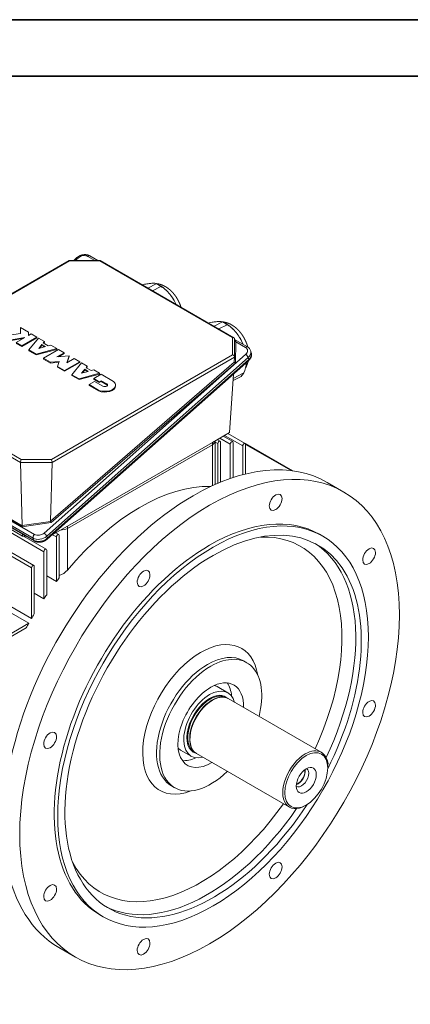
# Model space of a CAD drawing. Header units: millimetres. Extents: x -2791 to 1997, y -1887 to 1428.
# Tile 13 of 19: x -1993 to -1593, y 419 to 1428. Entities that reach past the tile are written whole.
import ezdxf

# ---------------------------------------------------------------- set-up
doc = ezdxf.new("R2010")
doc.units = ezdxf.units.MM
doc.linetypes.add('AM_ISO02W050', pattern=[7.5, 6, -1.5])
doc.linetypes.add('AM_ISO02W050x2', pattern=[3.75, 3, -0.75])
for name, color, linetype, lineweight in [('AM_3', 6, 'AM_ISO02W050', 5), ('AM_6', 2, 'Continuous', 35), ('AM_VIS', 7, 'Continuous', 20)]:
    doc.layers.add(name, color=color, linetype=linetype, lineweight=lineweight)

# ---------------------------------------------------------------- blocks, each defined once
blk = doc.blocks.new('YENI CERCEVE A3 (ANTETSİZ)')
at = {"layer": 'AM_6'}
for p, q in [((410, 287), (0, 287)), ((405, 282), (5, 282))]:
    blk.add_line(p, q, dxfattribs=at)

msp = doc.modelspace()

# ---------------------------------------------------------------- linework, layer by layer
at = {"layer": 'AM_VIS'}
for p, q in [((-2129.245, 1073.406), (-1942.788, 1181.058)), ((-2127.831, 1073.546), (-1942.202, 1180.719)), ((-1942.68, 1181.086), (-1910.93, 1181.086)), ((-1942.202, 1180.719), (-1911.409, 1180.719)), ((-1938.032, 1181.086), (-1934.662, 1184.075)), ((-1936.37, 1181.086), (-1933.221, 1183.879)), ((-1923.49, 1185.261), (-1916.26, 1181.086)), ((-1921.441, 1185.81), (-1913.26, 1181.086)), ((-1911.409, 1180.719), (-1775.277, 1102.124)), ((-1910.823, 1181.058), (-1773.863, 1101.984)), ((-1853.601, 1157.287), (-1862.07, 1152.91)), ((-1857.263, 1150.135), (-1848.793, 1154.512)), ((-1992.584, 1106.333), (-1992.584, 1112.33)), ((-1992.584, 1112.33), (-1984.424, 1107.619)), ((-1785.719, 1118.096), (-1794.188, 1113.718)), ((-1789.38, 1110.943), (-1780.911, 1115.32)), ((-2008.693, 1103.841), (-1992.584, 1106.333)), ((-1988.122, 1102.146), (-2002.031, 1099.994)), ((-1990.054, 1101.031), (-2002.031, 1099.178)), ((-1996.94, 1097.055), (-1988.122, 1102.146)), ((-1975.764, 1102.619), (-1991.17, 1093.724)), ((-1975.764, 1101.803), (-1991.17, 1092.908)), ((-1984.424, 1107.619), (-1984.424, 1104.281)), ((-1984.424, 1104.281), (-1981.533, 1105.95)), ((-1983.823, 1089.482), (-1974.024, 1101.615)), ((-1981.533, 1105.95), (-1975.764, 1102.619)), ((-1975.764, 1101.803), (-1975.764, 1102.619)), ((-1974.024, 1101.615), (-1968.041, 1098.16)), ((-1775.277, 1102.124), (-1775.277, 1084.345)), ((-1773.277, 1100.969), (-1773.277, 1082.234)), ((-1773.277, 1100.267), (-1760.021, 1092.614)), ((-1772.566, 1099.538), (-1773.218, 1099.915)), ((-1991.17, 1093.724), (-1996.94, 1097.055)), ((-1991.17, 1092.908), (-1996.94, 1096.239)), ((-1991.17, 1092.908), (-1991.17, 1093.724)), ((-1983.823, 1088.666), (-1983.823, 1089.482)), ((-1976.447, 1085.224), (-1983.823, 1089.482)), ((-1955.433, 1090.881), (-1976.447, 1085.224)), ((-1955.433, 1090.065), (-1976.447, 1084.407)), ((-1970.623, 1094.963), (-1973.829, 1090.994)), ((-1973.829, 1090.994), (-1966.954, 1092.845)), ((-1970.623, 1094.147), (-1972.986, 1091.221)), ((-1970.623, 1094.147), (-1970.623, 1094.963)), ((-1966.954, 1092.845), (-1970.623, 1094.963)), ((-1967.919, 1092.585), (-1970.623, 1094.147)), ((-1968.041, 1098.16), (-1969.264, 1096.646)), ((-1969.264, 1096.646), (-1964.04, 1093.629)), ((-1969.094, 1080.978), (-1953.687, 1089.873)), ((-1968.041, 1097.344), (-1968.814, 1096.386)), ((-1968.041, 1097.344), (-1968.041, 1098.16)), ((-1964.04, 1093.629), (-1961.416, 1094.336)), ((-1961.416, 1094.336), (-1955.433, 1090.881)), ((-1955.433, 1090.065), (-1955.433, 1090.881)), ((-1953.687, 1089.873), (-1947.918, 1086.542)), ((-1772.43, 1076.091), (-1772.132, 1097.875)), ((-1772.132, 1097.875), (-1762.07, 1092.065)), ((-1976.447, 1084.407), (-1983.823, 1088.666)), ((-1976.447, 1084.407), (-1976.447, 1085.224)), ((-1969.094, 1080.162), (-1969.094, 1080.978)), ((-1961.94, 1076.848), (-1969.094, 1080.978)), ((-1961.94, 1076.031), (-1969.094, 1080.162)), ((-1761.901, 1084.968), (-1968.364, 901.887)), ((-1965.694, 898.613), (-1759.231, 1081.694)), ((-1758.682, 1079.645), (-1965.145, 896.564)), ((-1775.277, 1084.345), (-1960.906, 977.172)), ((-1960.079, 974.301), (-1773.28, 1082.149)), ((-1947.918, 1086.542), (-1955.242, 1082.314)), ((-1955.242, 1082.314), (-1942.789, 1083.581)), ((-1947.918, 1085.726), (-1953.525, 1082.488)), ((-1947.918, 1085.726), (-1947.918, 1086.542)), ((-1942.789, 1083.581), (-1944.985, 1076.391)), ((-1944.985, 1076.391), (-1937.66, 1080.62)), ((-1942.789, 1082.765), (-1944.682, 1076.566)), ((-1942.789, 1082.765), (-1942.789, 1083.581)), ((-1937.66, 1080.62), (-1931.891, 1077.289)), ((-1773.608, 1077.119), (-1773.28, 1082.149)), ((-1759.231, 1081.694), (-1758.682, 1079.645)), ((-1756.643, 1088.365), (-1756.094, 1086.316)), ((-1968.519, 882.842), (-2303.405, 1076.188)), ((-1965.276, 895.544), (-1758.813, 1078.625)), ((-1952.848, 1077.773), (-1961.94, 1076.848)), ((-1953.106, 1076.931), (-1961.94, 1076.031)), ((-1961.94, 1076.031), (-1961.94, 1076.848)), ((-1773.6, 1076.981), (-1961.745, 913.958)), ((-1961.151, 912.569), (-1772.43, 1076.091)), ((-1954.451, 1072.524), (-1952.848, 1077.773)), ((-1947.297, 1068.394), (-1954.451, 1072.524)), ((-1954.451, 1071.708), (-1954.451, 1072.524)), ((-1947.297, 1067.578), (-1954.451, 1071.708)), ((-1931.891, 1077.289), (-1947.297, 1068.394)), ((-1931.891, 1076.473), (-1947.297, 1067.578)), ((-1939.944, 1064.148), (-1930.145, 1076.281)), ((-1931.891, 1076.473), (-1931.891, 1077.289)), ((-1930.145, 1076.281), (-1924.162, 1072.827)), ((-1926.744, 1069.629), (-1929.95, 1065.66)), ((-1926.744, 1068.813), (-1926.744, 1069.629)), ((-1923.075, 1067.511), (-1926.744, 1069.629)), ((-1924.162, 1072.827), (-1925.385, 1071.312)), ((-1925.385, 1071.312), (-1920.16, 1068.296)), ((-1924.162, 1072.01), (-1924.935, 1071.052)), ((-1924.162, 1072.01), (-1924.162, 1072.827)), ((-1920.16, 1068.296), (-1917.537, 1069.002)), ((-1917.537, 1069.002), (-1911.554, 1065.548)), ((-1981.247, 866.217), (-2316.132, 1059.563)), ((-1978.832, 868.766), (-2313.718, 1062.112)), ((-1947.297, 1067.578), (-1947.297, 1068.394)), ((-1932.568, 1059.89), (-1939.944, 1064.148)), ((-1939.944, 1063.332), (-1939.944, 1064.148)), ((-1932.568, 1059.074), (-1939.944, 1063.332)), ((-1911.554, 1065.548), (-1932.568, 1059.89)), ((-1911.554, 1064.731), (-1932.568, 1059.074)), ((-1932.568, 1059.074), (-1932.568, 1059.89)), ((-1929.95, 1065.66), (-1923.075, 1067.511)), ((-1926.744, 1068.813), (-1929.107, 1065.887)), ((-1924.04, 1067.251), (-1926.744, 1068.813)), ((-1917.511, 1060.092), (-1909.808, 1064.539)), ((-1911.855, 1056.827), (-1917.511, 1060.092)), ((-1917.511, 1059.275), (-1917.511, 1060.092)), ((-1911.855, 1056.01), (-1917.511, 1059.275)), ((-1911.554, 1064.731), (-1911.554, 1065.548)), ((-1909.808, 1064.539), (-1897.117, 1057.212)), ((-1778.305, 1005.053), (-1774.411, 1064.793)), ((-1774.853, 1058.016), (-1766.429, 1062.37)), ((-1763.807, 1065.909), (-1774.706, 1060.276)), ((-2129.828, 1053.572), (-1992.527, 974.301)), ((-1991.699, 977.172), (-2127.831, 1055.768)), ((-1922.33, 1053.979), (-1916.55, 1057.316)), ((-1922.33, 1053.162), (-1922.33, 1053.979)), ((-1912.524, 1048.317), (-1922.33, 1053.979)), ((-1912.524, 1047.501), (-1922.33, 1053.162)), ((-1916.55, 1057.316), (-1908.009, 1052.385)), ((-1909.932, 1057.937), (-1911.855, 1056.827)), ((-1909.932, 1057.12), (-1911.855, 1056.01)), ((-1911.855, 1056.01), (-1911.855, 1056.827)), ((-1904.162, 1054.606), (-1909.932, 1057.937)), ((-1909.932, 1057.12), (-1909.932, 1057.937)), ((-1904.162, 1053.789), (-1909.932, 1057.12)), ((-1904.162, 1053.789), (-1904.162, 1054.606)), ((-1895.046, 1052.679), (-1895.046, 1053.495)), ((-1912.524, 1047.501), (-1912.524, 1048.317)), ((-2318.912, 1002.873), (-1984.026, 809.527)), ((-1981.247, 814.341), (-2316.132, 1007.687)), ((-1795.987, 994.845), (-1778.305, 1005.053)), ((-1777.6, 993.069), (-1788.331, 999.265)), ((-1775.186, 995.617), (-1784.917, 1001.236)), ((-1764.872, 991.141), (-1783.637, 1001.975)), ((-1762.458, 993.69), (-1780.223, 1003.946)), ((-2141.015, 989.835), (-1979.595, 896.639)), ((-1978.095, 900.505), (-2139.515, 993.701)), ((-1795.991, 992.397), (-1944.483, 906.665)), ((-1795.987, 994.845), (-1944.479, 909.112)), ((-1795.991, 992.397), (-1795.987, 994.845)), ((-1795.991, 950.399), (-1795.991, 992.397)), ((-1793.062, 996.473), (-1793.062, 996.533)), ((-1793.062, 951.718), (-1793.062, 996.476)), ((-1790.328, 993.482), (-1793.062, 995.061)), ((-1787.914, 996.031), (-1790.923, 997.768)), ((-1790.328, 993.482), (-1790.328, 952.903)), ((-1787.499, 954.08), (-1787.499, 995.115)), ((-1777.6, 993.069), (-1777.6, 957.812)), ((-1774.771, 958.766), (-1774.771, 994.702)), ((-1764.872, 991.141), (-1764.872, 961.699)), ((-1713.942, 965.679), (-1762.458, 993.69)), ((-1715.438, 965.867), (-1762.044, 992.774)), ((-1762.044, 962.42), (-1762.044, 992.774)), ((-1979.046, 894.59), (-2140.466, 987.786)), ((-2139.917, 987.004), (-1978.497, 893.809)), ((-2126.323, 986.318), (-1990.967, 908.171)), ((-1990.734, 909.471), (-2125.51, 987.284)), ((-2124.803, 976.476), (-1990.445, 898.904)), ((-1990.738, 909.534), (-1992.527, 974.301)), ((-1992.527, 974.301), (-1960.079, 974.301)), ((-1960.906, 977.172), (-1991.699, 977.172)), ((-1961.745, 913.958), (-1960.079, 974.301)), ((-1661.313, 943.96), (-1678.284, 953.758)), ((-1990.967, 908.171), (-1961.151, 912.569)), ((-1961.725, 913.813), (-1990.738, 909.534)), ((-1960.228, 900.02), (-1944.479, 909.112)), ((-1944.483, 906.665), (-1944.479, 909.112)), ((-1990.445, 898.904), (-1990.496, 900.736)), ((-1990.445, 898.904), (-1987.323, 898.904)), ((-1966.105, 885.39), (-1989.511, 898.904)), ((-1965.694, 898.613), (-1965.145, 896.564)), ((-1955.791, 897.952), (-1959.8, 900.267)), ((-1953.377, 900.501), (-1956.386, 902.238)), ((-1955.791, 897.952), (-1955.791, 852.292)), ((-1952.962, 855.951), (-1952.962, 899.585)), ((-1944.483, 863.88), (-1944.483, 906.665)), ((-1682.778, 898.618), (-1686.313, 900.659)), ((-1979.595, 896.639), (-1979.046, 894.59)), ((-1968.519, 882.842), (-1968.519, 834.553)), ((-1965.69, 838.688), (-1965.69, 884.475)), ((-1978.418, 819.081), (-1978.418, 867.85)), ((-1981.247, 866.217), (-1981.247, 814.341)), ((-1955.791, 852.292), (-1965.69, 858.008)), ((-1968.519, 834.553), (-1978.418, 840.269)), ((-1984.026, 809.527), (-2028.952, 783.589)), ((-2028.952, 780.323), (-1986.717, 804.707)), ((-1760.724, 769.162), (-1763.977, 771.04)), ((-1780.063, 738.279), (-1791.023, 744.607)), ((-1786.188, 733.842), (-1785.611, 733.838)), ((-1782.088, 733.328), (-1782.289, 733.445)), ((-1684.629, 677.407), (-1779.735, 732.316)), ((-1817.563, 673.328), (-1828.523, 679.655)), ((-1816.783, 680.85), (-1816.491, 680.353)), ((-1814.288, 677.556), (-1814.489, 677.673)), ((-1717.129, 621.115), (-1812.235, 676.025)), ((-1677.898, 661.304), (-1677.898, 662.529)), ((-1834.638, 641.138), (-1837.892, 643.016)), ((-1699.818, 623.337), (-1700.879, 622.725)), ((-1907.778, 508.907), (-1911.313, 510.948)), ((-1936.313, 467.647), (-1953.284, 477.444))]:
    msp.add_line(p, q, dxfattribs=at)
for centre, radius, start, end in [((-1867.499, 1125.245), 35.006, 43.353025, 67.226869), ((-1877.563, 1115.56), 49.028, 24.858685, 35.041199), ((-1799.617, 1086.053), 35.006, 43.353025, 67.226869), ((-1809.748, 1076.328), 49.107, 22.516387, 35.034595), ((-1763.396, 1086.438), 7.029, 15.920003, 61.342306), ((-1793.441, 1078.796), 32.321, 336.496981, 355.944983), ((-1779.569, 1082.45), 20.853, 327.226382, 348.677314), ((-1956.668, 873.867), 15.751, 283.630306, 320.661372)]:
    msp.add_arc(centre, radius, start, end, dxfattribs=at)
for centre, major_axis, ratio, start_param, end_param in [((-1942.202, 1179.086), (-0.534, 1.993), 0.31783725, 5.58274637, 6.36814453), ((-1932.672, 1181.83), (1.99, -2.245), 0.40824829, 2.25551553, 3.14159265), ((-1928.271, 1181.021), (6.761, 1.812), 0.70710678, 0.61547971, 2.18627604), ((-1922.941, 1183.212), (1.5, 2.598), 0.57735027, 0, 1.04719755), ((-1911.409, 1179.086), (0.534, 1.993), 0.31783725, 6.19822608, 6.98362424), ((-1852.407, 1128.556), (-15.085, 29.187), 0.60677521, 5.4217155, 5.62903319), ((-1784.524, 1089.364), (-15.085, 29.187), 0.60677521, 5.4217155, 5.62903319), ((-1775.277, 1100.491), (-1.848, -1.067), 0.71743894, 2.74889357, 4.3196899), ((-1772.518, 1096.365), (0.427, -3.686), 0.16312175, 1.97378629, 2.58873961), ((-1772.315, 1098.558), (1, -0.014), 0.69339286, 3.4287827, 4.90592728), ((-1761.521, 1090.016), (1.5, 2.598), 0.57735027, 0, 1.04719755), ((-1766.851, 1087.825), (6.761, 1.812), 0.70710678, 5.32786869, 6.89866502), ((-1775.277, 1082.712), (-1.848, 1.067), 0.71743894, 3.48193186, 5.10508806), ((-1761.352, 1082.919), (1.99, -2.245), 0.40824829, 0.6847192, 2.25551553), ((-1766.302, 1085.776), (9.659, 2.588), 0.70710678, 5.32786869, 6.28318531), ((-1760.803, 1080.87), (1.99, -2.245), 0.40824829, 0, 0.6847192), ((-1765.753, 1083.727), (9.659, 2.588), 0.70710678, 5.32786869, 6.28318531), ((-1772.599, 1077.808), (-0.915, -0.991), 0.4309466, 5.79388643, 5.97879714), ((-1772.613, 1076.774), (-0.963, 0.448), 0.56441004, 0.39087235, 2.01224288), ((-1784.524, 1089.364), (-15.085, 29.187), 0.60677521, 3.3273204, 3.53463809), ((-1906.086, 1053.495), (11.04, 0), 0.57735027, 4.08978187, 6.90579242), ((-1906.086, 1052.679), (11.04, 0), 0.57735027, 4.08978187, 6.28318531), ((-1906.086, 1053.495), (2.72, 0), 0.57735027, 3.92699082, 7.06858347), ((-1906.086, 1052.679), (2.72, 0), 0.57735027, 0.26300546, 0.78539816), ((-1798.813, 705.803), (137.5, 238.157), 0.57735027, 0.7853981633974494, 7.068583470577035), ((-1803.062, 996.48), (10, 0), 0.57735027, 5.49778714, 6.28195117), ((-1788.914, 994.299), (1, 1.732), 0.57735027, 5.49778714, 8.6393798), ((-1776.186, 993.885), (1, 1.732), 0.57735027, 5.49778714, 8.6393798), ((-1763.458, 991.958), (1, 1.732), 0.57735027, 5.49778714, 8.6393798), ((-1991.699, 975.539), (0.534, 1.993), 0.31783725, 0.70043894, 2.32359514), ((-1960.906, 975.539), (-0.534, 1.993), 0.31783725, 3.95959017, 5.58274637), ((-1815.784, 715.601), (137.5, 238.157), 0.57735027, 0, 0.78539816), ((-1870.237, 747.04), (111, 192.258), 0.57735027, 0.30413188, 1.27806015), ((-1815.784, 715.601), (137.5, 238.157), 0.57735027, 0.78539816, 3.14159265), ((-1795.278, 703.762), (112.5, 194.856), 0.57735027, 0.7853981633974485, 7.068583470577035), ((-1731.164, 933.447), (4.625, 8.011), 0.57735027, 0.7853981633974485, 7.068583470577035), ((-1798.813, 705.803), (112.5, 194.856), 0.57735027, 0, 0.78539816), ((-1991.15, 908.854), (0.197, 1.032), 0.3684786, 4.06120242, 5.42255924), ((-1989.74, 909.062), (0.901, -0.78), 0.55196131, 3.60933465, 3.68617671), ((-1960.324, 914.127), (-1.414, -0.263), 0.55367989, 6.16477367, 6.34794533), ((-1961.334, 913.252), (-0.434, 0.946), 0.15340804, 0.86666203, 2.30486091), ((-1795.278, 703.762), (107.33, 185.901), 0.57735027, 4.81089521, 7.06858347), ((-1977.546, 898.456), (1.5, 2.598), 0.57735027, 1.04719755, 2.61799388), ((-1972.765, 902.695), (9.659, 2.588), 0.70710678, 3.75707236, 5.32786869), ((-1973.314, 904.744), (6.761, 1.812), 0.70710678, 3.75707236, 5.32786869), ((-1967.815, 899.838), (1.99, -2.245), 0.40824829, 0.6847192, 2.25551553), ((-1954.377, 898.769), (1, 1.732), 0.57735027, 5.49778714, 8.6393798), ((-1951.554, 910.748), (10, 0), 0.57735027, 4.70312176, 5.49778714), ((-1808.005, 711.111), (102.33, 177.241), 0.57735027, 4.87186398, 6.63036153), ((-1972.216, 900.646), (9.659, 2.588), 0.70710678, 3.75707236, 5.32786869), ((-1976.997, 896.407), (1.5, 2.598), 0.57735027, 2.61799388, 3.14159265), ((-1798.813, 705.803), (112.5, 194.856), 0.57735027, 0.78539816, 3.14159265), ((-1967.266, 897.789), (1.99, -2.245), 0.40824829, 0, 0.6847192), ((-1800.934, 707.028), (107.33, 185.901), 0.57735027, 4.8544392, 6.25682964), ((-1635.493, 878.211), (4.625, 8.011), 0.57735027, 0.7853981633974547, 7.068583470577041), ((-1967.105, 883.658), (1, 1.732), 0.57735027, 5.49778714, 8.6393798), ((-1795.278, 703.762), (107.33, 185.901), 0.57735027, 0.78539816, 4.61388275), ((-1979.832, 867.034), (1, 1.732), 0.57735027, 5.49778714, 8.6393798), ((-1866.463, 855.332), (4.625, 8.011), 0.57735027, 0.7853981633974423, 7.068583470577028), ((-1871.645, 747.853), (111, 192.258), 0.57735027, 1.32993038, 1.35113268), ((-1871.645, 747.853), (111, 192.258), 0.57735027, 1.42777362, 1.45047185), ((-1871.645, 747.853), (111, 192.258), 0.57735027, 1.53340657, 1.55827574), ((-1871.645, 747.853), (111, 192.258), 0.57735027, 1.58331691, 1.60818609), ((-1808.005, 711.111), (41.957, 72.672), 0.57735027, 5.66633671, 7.06858347), ((-1808.005, 711.111), (41.957, 72.672), 0.57735027, 0.78539816, 3.75844125), ((-1800.934, 707.028), (36.957, 64.012), 0.57735027, 0, 0.78539816), ((-1800.934, 707.028), (36.957, 64.012), 0.57735027, 0.78539816, 3.14159265), ((-1797.681, 705.15), (36.957, 64.012), 0.57735027, 5.16765122, 7.06858347), ((-1797.681, 705.15), (36.957, 64.012), 0.57735027, 0.78539816, 4.25712674), ((-1797.681, 705.15), (23.75, 41.136), 0.57735027, 5.4659096, 7.06858347), ((-1809.773, 712.131), (23.75, 41.136), 0.57735027, 5.59009543, 6.02577963), ((-1797.681, 705.15), (23.75, 41.136), 0.57735027, 0.78539816, 3.95886836), ((-1798.813, 705.803), (18.75, 32.476), 0.57735027, 0.78539816, 3.66390748), ((-1798.813, 705.803), (18.75, 32.476), 0.57735027, 5.76087049, 7.06858347), ((-1798.813, 705.803), (16.4, 28.406), 0.57735027, 6.14371053, 7.06858347), ((-1809.773, 712.131), (18.75, 32.476), 0.57735027, 0, 0.14668869), ((-1798.813, 705.803), (16.4, 28.406), 0.57735027, 0.78539816, 3.28106743), ((-1798.389, 705.559), (16.1, 27.886), 0.57735027, 0.78539816, 3.14159265), ((-1795.985, 704.171), (16.25, 28.146), 0.57735027, 0.78539816, 3.14159265), ((-1796.466, 704.448), (16.1, 27.886), 0.57735027, 0.78539816, 2.82452423), ((-1798.389, 705.559), (16.1, 27.886), 0.57735027, 0, 0.78539816), ((-1796.466, 704.448), (16.1, 27.886), 0.57735027, 0.31706843, 0.78539816), ((-1795.985, 704.171), (16.25, 28.146), 0.57735027, 0, 0.78539816), ((-1635.493, 721.982), (4.625, 8.011), 0.57735027, 0.7853981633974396, 7.068583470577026), ((-1962.133, 689.625), (4.625, 8.011), 0.57735027, 0.7853981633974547, 7.068583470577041), ((-1809.773, 712.131), (18.75, 32.476), 0.57735027, 2.99490397, 3.14159265), ((-1700.879, 649.261), (16.25, 28.146), 0.57735027, 0.78539816, 3.92699082), ((-1699.818, 648.649), (15.5, 26.847), 0.57735027, 0.7853981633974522, 7.068583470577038), ((-1700.879, 649.261), (16.25, 28.146), 0.57735027, 5.49778714, 7.06858347), ((-1809.773, 712.131), (23.75, 41.136), 0.57735027, 3.39899833, 3.83468253), ((-1683.908, 669.265), (-4.5, 7.794), 0.57735027, 3.58679898, 5.0778496), ((-1699.818, 648.649), (7.27, 12.592), 0.57735027, 0.7853981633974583, 7.068583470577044), ((-1704.768, 651.506), (5.25, 9.093), 0.57735027, 3.12638398, 6.29839398), ((-1708.303, 653.548), (5.25, 9.093), 0.57735027, 3.69344404, 5.73133392), ((-1708.303, 653.548), (5, 8.66), 0.57735027, 3.92699082, 5.7360082), ((-1708.303, 653.548), (5, 8.66), 0.57735027, 3.68876976, 3.92699082), ((-1808.005, 711.111), (102.33, 177.241), 0.57735027, 2.79441643, 4.55291398), ((-1800.934, 707.028), (107.33, 185.901), 0.57735027, 3.16794832, 4.57205412), ((-1731.164, 556.275), (4.625, 8.011), 0.57735027, 0.7853981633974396, 7.068583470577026), ((-1962.133, 533.396), (4.625, 8.011), 0.57735027, 0.785398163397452, 7.068583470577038), ((-1866.463, 478.16), (4.625, 8.011), 0.57735027, 0.7853981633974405, 7.068583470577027)]:
    msp.add_ellipse(centre, major_axis=major_axis, ratio=ratio, start_param=start_param, end_param=end_param, dxfattribs=at)
for points, degree in [([(-1934.662, 1184.075), (-1934.499, 1184.216), (-1934.333, 1184.355), (-1934.164, 1184.49), (-1933.992, 1184.622), (-1933.818, 1184.751), (-1933.64, 1184.877), (-1933.461, 1184.999), (-1933.278, 1185.118), (-1933.094, 1185.234), (-1932.907, 1185.346), (-1932.717, 1185.456), (-1932.526, 1185.561), (-1932.333, 1185.664), (-1932.137, 1185.763), (-1931.94, 1185.859), (-1931.741, 1185.951), (-1931.54, 1186.04), (-1931.337, 1186.125), (-1931.133, 1186.207), (-1930.927, 1186.285), (-1930.72, 1186.36), (-1930.512, 1186.432), (-1930.302, 1186.499), (-1930.091, 1186.563), (-1929.879, 1186.624), (-1929.666, 1186.681), (-1929.453, 1186.734), (-1929.238, 1186.784), (-1929.022, 1186.83), (-1928.806, 1186.872), (-1928.589, 1186.91), (-1928.372, 1186.945), (-1928.154, 1186.976), (-1927.936, 1187.003), (-1927.718, 1187.027), (-1927.499, 1187.046), (-1927.28, 1187.062), (-1927.062, 1187.073), (-1926.843, 1187.081), (-1926.624, 1187.085), (-1926.406, 1187.085), (-1926.188, 1187.08), (-1925.97, 1187.072), (-1925.752, 1187.06), (-1925.535, 1187.044), (-1925.319, 1187.023), (-1925.104, 1186.999), (-1924.889, 1186.97), (-1924.675, 1186.937), (-1924.462, 1186.9), (-1924.25, 1186.858), (-1924.039, 1186.813), (-1923.829, 1186.763), (-1923.621, 1186.708), (-1923.414, 1186.649), (-1923.208, 1186.586), (-1923.004, 1186.518), (-1922.802, 1186.446), (-1922.601, 1186.369), (-1922.402, 1186.288), (-1922.206, 1186.202), (-1922.011, 1186.111), (-1921.819, 1186.015), (-1921.629, 1185.915), (-1921.441, 1185.81)], 1), ([(-1952.958, 858.567), (-1952.959, 858.566), (-1952.961, 858.566), (-1952.962, 858.566)], 3)]:
    msp.add_open_spline(points, degree=degree, dxfattribs=at)
for points, degree, knots in [([(-1867.823, 1156.231), (-1867.459, 1156.315), (-1867.099, 1156.395), (-1865.874, 1156.656), (-1865.027, 1156.818), (-1862.585, 1157.242), (-1861.089, 1157.441), (-1858.556, 1157.702), (-1857.279, 1157.787), (-1855.673, 1157.779), (-1855.19, 1157.754), (-1854.379, 1157.646), (-1854.053, 1157.563), (-1853.758, 1157.412), (-1853.694, 1157.372), (-1853.627, 1157.313), (-1853.614, 1157.3), (-1853.601, 1157.287)], 3, [30.73356904, 30.73356904, 30.73356904, 30.73356904, 31.97469453, 31.97469453, 34.9857583, 34.9857583, 41.00788583, 41.00788583, 47.03001336, 47.03001336, 50.04107712, 50.04107712, 53.05214089, 53.05214089, 53.98554253, 53.98554253, 54.23192194, 54.23192194, 54.23192194, 54.23192194]), ([(-1853.689, 1157.397), (-1853.58, 1157.39), (-1853.27, 1157.366), (-1852.962, 1157.336), (-1852.655, 1157.301), (-1852.349, 1157.262), (-1852.045, 1157.218), (-1851.742, 1157.169), (-1851.441, 1157.116), (-1851.142, 1157.058), (-1850.844, 1156.996), (-1850.482, 1156.915), (-1850.123, 1156.827), (-1849.766, 1156.734), (-1849.412, 1156.634), (-1849.06, 1156.529), (-1848.712, 1156.418), (-1848.365, 1156.302), (-1848.022, 1156.18), (-1847.681, 1156.053), (-1847.342, 1155.921), (-1847.007, 1155.784), (-1846.674, 1155.642), (-1846.343, 1155.495), (-1846.016, 1155.344), (-1845.691, 1155.188), (-1845.368, 1155.027), (-1845.048, 1154.862), (-1844.731, 1154.693), (-1844.416, 1154.519), (-1844.104, 1154.342), (-1843.73, 1154.121), (-1843.359, 1153.895), (-1842.992, 1153.663), (-1842.629, 1153.425), (-1842.269, 1153.182), (-1841.913, 1152.933), (-1841.561, 1152.679), (-1841.212, 1152.42), (-1840.867, 1152.156), (-1840.526, 1151.887), (-1840.188, 1151.613), (-1839.853, 1151.334), (-1839.522, 1151.051), (-1839.195, 1150.763), (-1838.871, 1150.47), (-1838.551, 1150.173), (-1838.234, 1149.871), (-1837.921, 1149.566), (-1837.611, 1149.256), (-1837.306, 1148.941), (-1836.988, 1148.607), (-1836.675, 1148.268), (-1836.365, 1147.925), (-1836.06, 1147.578), (-1835.758, 1147.227), (-1835.461, 1146.871), (-1835.168, 1146.512), (-1834.878, 1146.149), (-1834.593, 1145.781), (-1834.312, 1145.411), (-1834.036, 1145.036), (-1833.763, 1144.658), (-1833.495, 1144.277), (-1833.231, 1143.892), (-1832.972, 1143.504), (-1832.716, 1143.112), (-1832.466, 1142.718), (-1832.219, 1142.32), (-1831.977, 1141.92), (-1831.74, 1141.516), (-1831.509, 1141.113), (-1831.282, 1140.707), (-1831.06, 1140.299), (-1830.843, 1139.888), (-1830.63, 1139.475), (-1830.422, 1139.06), (-1830.219, 1138.642), (-1830.02, 1138.222), (-1829.827, 1137.8), (-1829.638, 1137.376), (-1829.454, 1136.949), (-1829.275, 1136.521), (-1829.101, 1136.092), (-1828.932, 1135.66), (-1828.768, 1135.227), (-1828.609, 1134.792), (-1828.455, 1134.356), (-1828.307, 1133.918), (-1828.163, 1133.479), (-1828.108, 1133.301)], 1, [1.16395706, 1.16395706, 1.16817677, 1.18023826, 1.19229975, 1.20436124, 1.21642273, 1.22848421, 1.2405457, 1.25260719, 1.26466868, 1.27673016, 1.29147065, 1.30621113, 1.32095161, 1.3356921, 1.35043258, 1.36517306, 1.37991355, 1.39465403, 1.40939451, 1.424135, 1.43887548, 1.45361596, 1.46835645, 1.48309693, 1.49783741, 1.51257789, 1.52731838, 1.54205886, 1.55679934, 1.57153983, 1.5893748, 1.60720977, 1.62504475, 1.64287972, 1.6607147, 1.67854967, 1.69638464, 1.71421962, 1.73205459, 1.74988956, 1.76772454, 1.78555951, 1.80339449, 1.82122946, 1.83906443, 1.85689941, 1.87473438, 1.89256935, 1.91040433, 1.9282393, 1.94696807, 1.96569683, 1.98442559, 2.00315436, 2.02188312, 2.04061189, 2.05934065, 2.07806941, 2.09679818, 2.11552694, 2.13425571, 2.15298447, 2.17171324, 2.190442, 2.20917076, 2.22789953, 2.24662829, 2.26535706, 2.28408582, 2.30281458, 2.32139343, 2.33997227, 2.35855112, 2.37712996, 2.3957088, 2.41428765, 2.43286649, 2.45144533, 2.47002418, 2.48860302, 2.50718186, 2.52576071, 2.54433955, 2.5629184, 2.58149724, 2.60007608, 2.61865493, 2.63723377, 2.65581261, 2.6633139, 2.6633139]), ([(-1848.793, 1154.512), (-1848.715, 1154.472), (-1848.637, 1154.432), (-1848.267, 1154.238), (-1847.984, 1154.079), (-1846.858, 1153.41), (-1846.007, 1152.812), (-1844.348, 1151.494), (-1843.54, 1150.774), (-1841.216, 1148.514), (-1839.801, 1146.874), (-1837.417, 1143.775), (-1836.221, 1142.021), (-1834.734, 1139.328), (-1834.29, 1138.421), (-1833.771, 1137.153), (-1833.632, 1136.785), (-1833.508, 1136.42)], 3, [27.78384972, 27.78384972, 27.78384972, 27.78384972, 28.03022913, 28.03022913, 28.96363077, 28.96363077, 31.97469453, 31.97469453, 34.9857583, 34.9857583, 41.00788583, 41.00788583, 47.03001336, 47.03001336, 50.04107712, 50.04107712, 51.28220261, 51.28220261, 51.28220261, 51.28220261]), ([(-1799.94, 1117.039), (-1799.577, 1117.123), (-1799.216, 1117.203), (-1797.992, 1117.464), (-1797.145, 1117.626), (-1794.703, 1118.05), (-1793.206, 1118.25), (-1790.674, 1118.51), (-1789.397, 1118.596), (-1787.791, 1118.587), (-1787.308, 1118.562), (-1786.497, 1118.454), (-1786.17, 1118.371), (-1785.876, 1118.221), (-1785.812, 1118.18), (-1785.745, 1118.121), (-1785.731, 1118.109), (-1785.719, 1118.096)], 3, [30.73356904, 30.73356904, 30.73356904, 30.73356904, 31.97469453, 31.97469453, 34.9857583, 34.9857583, 41.00788583, 41.00788583, 47.03001336, 47.03001336, 50.04107712, 50.04107712, 53.05214089, 53.05214089, 53.98554253, 53.98554253, 54.23192194, 54.23192194, 54.23192194, 54.23192194]), ([(-1785.807, 1118.205), (-1785.698, 1118.198), (-1785.388, 1118.174), (-1785.08, 1118.144), (-1784.772, 1118.109), (-1784.467, 1118.07), (-1784.163, 1118.026), (-1783.86, 1117.977), (-1783.559, 1117.924), (-1783.259, 1117.867), (-1782.962, 1117.805), (-1782.6, 1117.723), (-1782.24, 1117.636), (-1781.884, 1117.542), (-1781.53, 1117.443), (-1781.178, 1117.337), (-1780.829, 1117.226), (-1780.483, 1117.11), (-1780.139, 1116.988), (-1779.799, 1116.861), (-1779.46, 1116.729), (-1779.125, 1116.592), (-1778.792, 1116.45), (-1778.461, 1116.303), (-1778.134, 1116.152), (-1777.808, 1115.996), (-1777.486, 1115.835), (-1777.166, 1115.67), (-1776.849, 1115.501), (-1776.534, 1115.327), (-1776.222, 1115.15), (-1775.848, 1114.929), (-1775.477, 1114.703), (-1775.11, 1114.471), (-1774.747, 1114.233), (-1774.387, 1113.99), (-1774.031, 1113.741), (-1773.679, 1113.488), (-1773.33, 1113.229), (-1772.985, 1112.964), (-1772.643, 1112.695), (-1772.305, 1112.421), (-1771.971, 1112.143), (-1771.64, 1111.859), (-1771.313, 1111.571), (-1770.989, 1111.278), (-1770.669, 1110.981), (-1770.352, 1110.68), (-1770.039, 1110.374), (-1769.729, 1110.064), (-1769.423, 1109.75), (-1769.106, 1109.415), (-1768.792, 1109.077), (-1768.483, 1108.734), (-1768.177, 1108.386), (-1767.876, 1108.035), (-1767.579, 1107.679), (-1767.285, 1107.32), (-1766.996, 1106.957), (-1766.711, 1106.59), (-1766.43, 1106.219), (-1766.154, 1105.844), (-1765.881, 1105.466), (-1765.613, 1105.085), (-1765.349, 1104.7), (-1765.089, 1104.312), (-1764.834, 1103.92), (-1764.583, 1103.526), (-1764.337, 1103.128), (-1764.095, 1102.728), (-1763.857, 1102.324), (-1763.626, 1101.921), (-1763.4, 1101.516), (-1763.178, 1101.107), (-1762.961, 1100.697), (-1762.748, 1100.283), (-1762.54, 1099.868), (-1762.337, 1099.45), (-1762.138, 1099.03), (-1761.944, 1098.608), (-1761.755, 1098.184), (-1761.571, 1097.758), (-1761.392, 1097.33), (-1761.218, 1096.9), (-1761.049, 1096.468), (-1760.885, 1096.035), (-1760.726, 1095.6), (-1760.573, 1095.164), (-1760.424, 1094.726), (-1760.281, 1094.287), (-1760.143, 1093.847), (-1760.01, 1093.403), (-1759.883, 1092.959), (-1759.76, 1092.513), (-1759.743, 1092.446)], 1, [1.16395706, 1.16395706, 1.16817677, 1.18023826, 1.19229975, 1.20436124, 1.21642273, 1.22848421, 1.2405457, 1.25260719, 1.26466868, 1.27673016, 1.29147065, 1.30621113, 1.32095161, 1.3356921, 1.35043258, 1.36517306, 1.37991355, 1.39465403, 1.40939451, 1.424135, 1.43887548, 1.45361596, 1.46835645, 1.48309693, 1.49783741, 1.51257789, 1.52731838, 1.54205886, 1.55679934, 1.57153983, 1.5893748, 1.60720977, 1.62504475, 1.64287972, 1.6607147, 1.67854967, 1.69638464, 1.71421962, 1.73205459, 1.74988956, 1.76772454, 1.78555951, 1.80339449, 1.82122946, 1.83906443, 1.85689941, 1.87473438, 1.89256935, 1.91040433, 1.9282393, 1.94696807, 1.96569683, 1.98442559, 2.00315436, 2.02188312, 2.04061189, 2.05934065, 2.07806941, 2.09679818, 2.11552694, 2.13425571, 2.15298447, 2.17171324, 2.190442, 2.20917076, 2.22789953, 2.24662829, 2.26535706, 2.28408582, 2.30281458, 2.32139343, 2.33997227, 2.35855112, 2.37712996, 2.3957088, 2.41428765, 2.43286649, 2.45144533, 2.47002418, 2.48860302, 2.50718186, 2.52576071, 2.54433955, 2.5629184, 2.58149724, 2.60007608, 2.61865493, 2.63723377, 2.65581261, 2.67439146, 2.69305761, 2.71172376, 2.73038991, 2.73318287, 2.73318287]), ([(-1780.911, 1115.32), (-1780.833, 1115.28), (-1780.755, 1115.24), (-1780.385, 1115.047), (-1780.102, 1114.887), (-1778.976, 1114.218), (-1778.125, 1113.62), (-1776.466, 1112.302), (-1775.657, 1111.582), (-1773.334, 1109.322), (-1771.919, 1107.682), (-1769.535, 1104.583), (-1768.339, 1102.829), (-1766.852, 1100.137), (-1766.408, 1099.229), (-1765.672, 1097.433), (-1765.381, 1096.546), (-1765.181, 1095.655), (-1765.173, 1095.62), (-1765.165, 1095.584)], 3, [27.78384972, 27.78384972, 27.78384972, 27.78384972, 28.03022913, 28.03022913, 28.96363077, 28.96363077, 31.97469453, 31.97469453, 34.9857583, 34.9857583, 41.00788583, 41.00788583, 47.03001336, 47.03001336, 50.04107712, 50.04107712, 53.05214089, 53.05214089, 53.17575222, 53.17575222, 53.17575222, 53.17575222]), ([(-1772.566, 1099.538), (-1772.566, 1099.538), (-1772.567, 1099.538), (-1772.653, 1099.546), (-1772.736, 1099.563), (-1772.892, 1099.619), (-1772.965, 1099.658), (-1773.116, 1099.771), (-1773.187, 1099.853), (-1773.253, 1099.979), (-1773.266, 1100.011), (-1773.277, 1100.043)], 3, [-0.00160138, -0.00160138, -0.00160138, -0.00160138, 0, 0, 0.28876562, 0.28876562, 0.5818553, 0.5818553, 0.97442708, 0.97442708, 1.09768487, 1.09768487, 1.09768487, 1.09768487]), ([(-1758.813, 1078.625), (-1758.655, 1078.768), (-1758.5, 1078.914), (-1758.348, 1079.064), (-1758.199, 1079.216), (-1758.054, 1079.371), (-1757.913, 1079.53), (-1757.775, 1079.691), (-1757.64, 1079.856), (-1757.524, 1080.004), (-1757.411, 1080.155), (-1757.301, 1080.309), (-1757.195, 1080.464), (-1757.091, 1080.622), (-1756.992, 1080.783), (-1756.895, 1080.945), (-1756.803, 1081.11), (-1756.714, 1081.276), (-1756.629, 1081.445), (-1756.548, 1081.617), (-1756.471, 1081.79), (-1756.398, 1081.965), (-1756.329, 1082.142), (-1756.264, 1082.321), (-1756.205, 1082.502), (-1756.149, 1082.685), (-1756.099, 1082.869), (-1756.053, 1083.055), (-1756.012, 1083.242), (-1755.976, 1083.43), (-1755.945, 1083.62), (-1755.92, 1083.811), (-1755.899, 1084.003), (-1755.885, 1084.196), (-1755.875, 1084.389), (-1755.871, 1084.583), (-1755.873, 1084.757), (-1755.879, 1084.932), (-1755.889, 1085.106), (-1755.905, 1085.281), (-1755.924, 1085.455), (-1755.949, 1085.629), (-1755.978, 1085.802), (-1756.012, 1085.974), (-1756.051, 1086.145), (-1756.094, 1086.316)], 1, [3.141592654, 3.141592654, 3.165475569, 3.189358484, 3.2132414, 3.237124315, 3.261007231, 3.284890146, 3.308773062, 3.332655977, 3.353885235, 3.375114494, 3.396343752, 3.41757301, 3.438802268, 3.460031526, 3.481260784, 3.502490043, 3.523719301, 3.544948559, 3.566177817, 3.587407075, 3.608636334, 3.629865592, 3.65109485, 3.672324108, 3.693553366, 3.714782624, 3.736011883, 3.757241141, 3.778470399, 3.799699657, 3.820928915, 3.842158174, 3.863387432, 3.88461669, 3.905845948, 3.92495228, 3.944058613, 3.963164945, 3.982271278, 4.00137761, 4.020483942, 4.039590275, 4.058696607, 4.077802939, 4.096909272, 4.096909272]), ([(-1978.497, 893.809), (-1978.323, 893.711), (-1978.147, 893.617), (-1977.968, 893.528), (-1977.788, 893.442), (-1977.606, 893.361), (-1977.422, 893.284), (-1977.237, 893.21), (-1977.05, 893.141), (-1976.861, 893.075), (-1976.671, 893.014), (-1976.48, 892.956), (-1976.288, 892.902), (-1976.094, 892.852), (-1975.899, 892.806), (-1975.688, 892.76), (-1975.476, 892.719), (-1975.263, 892.682), (-1975.049, 892.649), (-1974.834, 892.62), (-1974.619, 892.595), (-1974.403, 892.575), (-1974.186, 892.559), (-1973.968, 892.546), (-1973.75, 892.538), (-1973.532, 892.534), (-1973.314, 892.534), (-1973.095, 892.538), (-1972.876, 892.545), (-1972.658, 892.557), (-1972.439, 892.573), (-1972.22, 892.592), (-1972.002, 892.615), (-1971.784, 892.642), (-1971.566, 892.673), (-1971.349, 892.708), (-1971.132, 892.747), (-1970.916, 892.789), (-1970.7, 892.835), (-1970.485, 892.884), (-1970.272, 892.938), (-1970.059, 892.995), (-1969.847, 893.055), (-1969.636, 893.119), (-1969.426, 893.187), (-1969.218, 893.258), (-1969.011, 893.333), (-1968.805, 893.412), (-1968.601, 893.493), (-1968.398, 893.579), (-1968.197, 893.668), (-1967.998, 893.76), (-1967.801, 893.856), (-1967.605, 893.955), (-1967.412, 894.057), (-1967.221, 894.163), (-1967.031, 894.272), (-1966.844, 894.385), (-1966.66, 894.5), (-1966.477, 894.62), (-1966.298, 894.742), (-1966.12, 894.868), (-1965.946, 894.996), (-1965.774, 895.128), (-1965.605, 895.264), (-1965.439, 895.402), (-1965.276, 895.544)], 1, [1.57079633, 1.57079633, 1.59323627, 1.61567622, 1.63811617, 1.66055612, 1.68299606, 1.70543601, 1.72787596, 1.75031591, 1.77275585, 1.7951958, 1.81763575, 1.8400757, 1.86251564, 1.88495559, 1.90912169, 1.93328779, 1.95745388, 1.98161998, 2.00578608, 2.02995218, 2.05411827, 2.07828437, 2.10245047, 2.12661657, 2.15078266, 2.17494876, 2.19911486, 2.22328095, 2.24744705, 2.27161315, 2.29577925, 2.31994534, 2.34411144, 2.36827754, 2.39244364, 2.41660973, 2.44077583, 2.46494193, 2.48910803, 2.51327412, 2.53744022, 2.56160632, 2.58577241, 2.60993851, 2.63410461, 2.65827071, 2.6824368, 2.7066029, 2.730769, 2.7549351, 2.77910119, 2.80326729, 2.82743339, 2.85159949, 2.87576558, 2.89993168, 2.92409778, 2.94826387, 2.97242997, 2.99659607, 3.02076217, 3.04492826, 3.06909436, 3.09326046, 3.11742656, 3.14159265, 3.14159265])]:
    msp.add_open_spline(points, degree=degree, knots=knots, dxfattribs=at)

# ---------------------------------------------------------------- block references
at = {"layer": 'AM_3', "linetype": 'AM_ISO02W050x2', "xscale": 11.55000000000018, "yscale": 11.55000000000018, "zscale": 11.55000000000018}
msp.add_blockref('YENI CERCEVE A3 (ANTETSİZ)', (-2791.469, -1887.129), dxfattribs=at)

doc.saveas('drawing.dxf')
